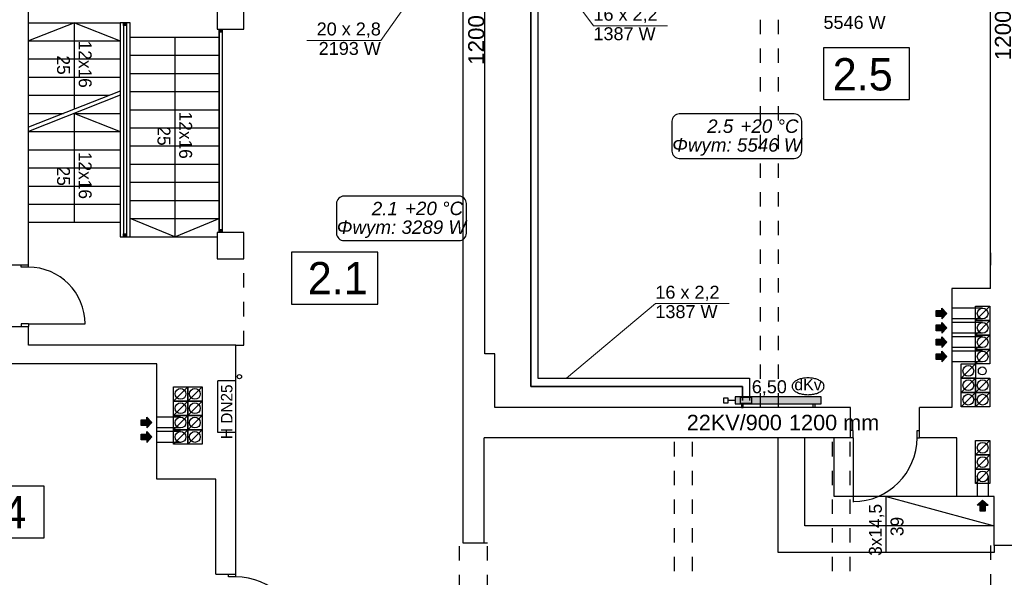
# Model space of a CAD drawing. Header units: millimetres. Extents: x 45180 to 119519, y 31297 to 302414.
# Tile 48 of 97: x 65338 to 79062, y 195185 to 202952. Entities that reach past the tile are written whole.
import ezdxf
from ezdxf.lldxf.tags import DXFTag

# ---------------------------------------------------------------- set-up
doc = ezdxf.new("R2010")
doc.units = ezdxf.units.MM
doc.header["$MEASUREMENT"] = 0
doc.linetypes.add('Przerywana', pattern=[400, 200, -200])
for name, color, linetype in [('#podkład', 252, 'Continuous'), ('IS_Armatura_podłączeniowa_grz._dolnozas.', 7, 'SOLID'), ('IS_Armatura_Therm', 7, 'SOLID'), ('IS_Grafika', 7, 'SOLID'), ('IS_Grzejniki_Plan_rzut', 7, 'SOLID'), ('IS_Opisy_działek_Therm', 7, 'SOLID'), ('IS_Text_Armatury_Therm', 7, 'Continuous'), ('IS_Text_Konstrukcji', 7, 'Continuous'), ('IS_Text_Odbiornikow_Therm', 7, 'Continuous')]:
    doc.layers.add(name, color=color, linetype=linetype)
doc.layers.add('IS_Powrót', color=5, linetype='DASHDOT', lineweight=35)
doc.layers.add('IS_Zasilanie', color=1, linetype='SOLID', lineweight=30)
doc.styles.add('GENERATED_STYLE_4', font='txt')
doc.styles.add('GENERATED_STYLE_5', font='txt')
doc.styles.get("Standard").update_dxf_attribs({"font": 'arial.ttf', "bigfont": 'BIGFONT.SHX'})
tags = doc.linetypes.add('DASHDOT', pattern=[20, 10, -5, 0, -5]).pattern_tags.tags
tags[10:11] = [DXFTag(74, 4), DXFTag(75, 0), DXFTag(340, '0'), DXFTag(46, 0.0), DXFTag(50, 0.0), DXFTag(44, 0.0), DXFTag(45, 0.0)]
tags[8:9] = [DXFTag(74, 4), DXFTag(75, 0), DXFTag(340, '0'), DXFTag(46, 0.0), DXFTag(50, 0.0), DXFTag(44, 0.0), DXFTag(45, 0.0)]
tags[6:7] = [DXFTag(74, 4), DXFTag(75, 0), DXFTag(340, '0'), DXFTag(46, 0.0), DXFTag(50, 0.0), DXFTag(44, 0.0), DXFTag(45, 0.0)]
tags[4:5] = [DXFTag(74, 4), DXFTag(75, 0), DXFTag(340, '0'), DXFTag(46, 0.0), DXFTag(50, 0.0), DXFTag(44, 0.0), DXFTag(45, 0.0)]
tags = doc.linetypes.add('SOLID', pattern=[10, 10, 0]).pattern_tags.tags
tags[6:7] = [DXFTag(74, 4), DXFTag(75, 0), DXFTag(340, '0'), DXFTag(46, 0.0), DXFTag(50, 0.0), DXFTag(44, 0.0), DXFTag(45, 0.0)]
tags[4:5] = [DXFTag(74, 4), DXFTag(75, 0), DXFTag(340, '0'), DXFTag(46, 0.0), DXFTag(50, 0.0), DXFTag(44, 0.0), DXFTag(45, 0.0)]

msp = doc.modelspace()

# ---------------------------------------------------------------- hatches: boundary and pattern name
at = {"layer": 'IS_Grzejniki_Plan_rzut', "ltscale": 10}
msp.add_hatch(color=251, dxfattribs=at).paths.add_polyline_path([(75311, 197600), (76511, 197600), (76511, 197700), (75311, 197700)])

# ---------------------------------------------------------------- linework, layer by layer
at = {"layer": '#podkład', "linetype": 'Continuous'}
for p, q in [((71820, 198300), (71820, 205150)), ((78870, 199210), (78870, 205150)), ((65460, 199540), (65460, 204690)), ((71520, 195660), (71520, 204690)), ((68090, 203210), (68090, 202820)), ((68460, 202820), (68460, 203210)), ((65460, 202910), (66740, 202910)), ((66100, 202910), (65460, 202657)), ((66100, 202910), (66740, 202657)), ((66100, 201706), (66100, 202910)), ((66740, 202910), (66740, 200130)), ((66880, 202910), (66740, 202910)), ((66785, 202870), (66785, 202910)), ((66785, 202910), (66825, 202910)), ((66825, 202870), (66785, 202910)), ((66825, 202910), (66785, 202870)), ((66825, 202870), (66785, 202870)), ((66785, 202870), (66785, 199970)), ((66825, 202910), (66825, 202870)), ((66825, 202870), (66825, 199970)), ((66880, 202710), (66880, 202910)), ((66880, 202710), (68120, 202710)), ((66880, 199930), (66880, 202710)), ((67500, 202710), (67500, 199930)), ((68090, 202820), (68460, 202820)), ((68120, 202780), (68120, 202820)), ((68120, 202820), (68160, 202820)), ((68160, 202780), (68120, 202820)), ((68160, 202820), (68120, 202780)), ((68120, 199990), (68120, 202820)), ((68160, 202780), (68120, 202780)), ((68120, 202780), (68120, 200030)), ((68160, 202820), (68160, 202780)), ((68160, 202780), (68160, 200030)), ((65460, 202657), (66740, 202657)), ((66880, 202457), (68120, 202457)), ((77742, 202560), (76542, 202560)), ((76542, 202560), (76542, 201840)), ((77742, 201840), (77742, 202560)), ((65460, 202405), (66740, 202405)), ((65460, 202152), (66740, 202152)), ((66880, 202205), (68120, 202205)), ((66740, 201959), (65460, 201454)), ((65460, 201899), (66588, 201899)), ((66740, 201899), (65460, 201394)), ((66880, 201952), (68120, 201952)), ((76542, 201840), (77742, 201840)), ((65460, 201646), (65948, 201646)), ((66100, 200130), (66100, 201646)), ((66100, 201646), (66740, 201394)), ((66100, 201646), (66740, 201646)), ((66880, 201699), (68120, 201699)), ((65460, 201394), (66740, 201394)), ((66880, 201446), (68120, 201446)), ((66880, 201194), (68120, 201194)), ((65460, 201141), (66740, 201141)), ((66880, 200941), (68120, 200941)), ((65460, 200888), (66740, 200888)), ((66880, 200688), (68120, 200688)), ((65460, 200635), (66740, 200635)), ((65460, 200383), (66740, 200383)), ((66880, 200435), (68120, 200435)), ((65460, 200130), (66740, 200130)), ((66740, 200200), (66740, 199930)), ((66880, 200183), (68120, 200183)), ((67500, 199930), (66880, 200183)), ((67500, 199930), (68120, 200183)), ((66785, 199930), (66785, 199970)), ((66785, 199970), (66825, 199970)), ((66825, 199930), (66785, 199970)), ((66825, 199970), (66785, 199930)), ((66825, 199970), (66825, 199930)), ((68460, 199990), (68090, 199990)), ((68090, 199990), (68090, 199620)), ((68120, 199990), (68120, 200030)), ((68120, 200030), (68160, 200030)), ((68160, 199990), (68120, 200030)), ((68160, 200030), (68120, 199990)), ((68160, 199990), (68120, 199990)), ((68160, 200030), (68160, 199990)), ((68460, 199620), (68460, 199990)), ((66740, 199930), (66880, 199930)), ((66825, 199930), (66785, 199930)), ((66880, 199930), (68090, 199930)), ((78870, 199350), (78870, 199890)), ((69128, 199712), (69128, 198992)), ((70328, 199712), (69128, 199712)), ((70328, 198992), (70328, 199712)), ((78870, 199705), (78870, 199535)), ((68090, 199620), (68460, 199620)), ((65180, 199540), (65460, 199540)), ((65360, 199505), (65360, 199540)), ((65460, 199505), (65360, 199505)), ((65460, 199505), (65460, 199540)), ((78870, 199210), (78330, 199210)), ((78330, 199210), (78330, 197550)), ((69128, 198992), (70328, 198992)), ((78110, 198820), (78110, 198900)), ((78110, 198900), (78190, 198900)), ((78260, 198860), (78190, 198935)), ((78190, 198900), (78190, 198935)), ((78260, 198860), (78190, 198785)), ((78760, 198935), (78330, 198935)), ((78660, 198760), (78860, 198960)), ((78660, 198960), (78860, 198960)), ((78660, 198760), (78660, 198960)), ((78860, 198960), (78860, 198760)), ((78190, 198820), (78110, 198820)), ((78190, 198820), (78190, 198785)), ((78260, 198660), (78190, 198735)), ((78190, 198700), (78190, 198735)), ((78760, 198785), (78330, 198785)), ((78760, 198735), (78330, 198735)), ((78660, 198560), (78860, 198760)), ((78660, 198760), (78860, 198760)), ((78660, 198560), (78660, 198760)), ((78860, 198760), (78660, 198760)), ((78860, 198760), (78860, 198560)), ((65180, 198680), (65460, 198680)), ((65460, 198715), (65360, 198715)), ((65360, 198715), (65360, 198680)), ((65460, 198715), (66250, 198715)), ((65460, 198715), (65460, 198680)), ((65460, 198420), (65460, 198680)), ((78110, 198620), (78110, 198700)), ((78110, 198700), (78190, 198700)), ((78190, 198620), (78110, 198620)), ((78260, 198660), (78190, 198585)), ((78190, 198620), (78190, 198585)), ((78760, 198585), (78330, 198585)), ((78110, 198420), (78110, 198500)), ((78110, 198500), (78190, 198500)), ((78260, 198460), (78190, 198535)), ((78190, 198500), (78190, 198535)), ((78260, 198460), (78190, 198385)), ((78760, 198535), (78330, 198535)), ((78660, 198360), (78660, 198560)), ((78860, 198560), (78660, 198560)), ((78660, 198360), (78860, 198560)), ((78660, 198560), (78860, 198560)), ((78860, 198560), (78860, 198360)), ((68350, 198420), (65460, 198420)), ((68350, 195230), (68350, 198420)), ((78190, 198420), (78110, 198420)), ((78190, 198420), (78190, 198385)), ((78260, 198260), (78190, 198335)), ((78190, 198300), (78190, 198335)), ((78760, 198385), (78330, 198385)), ((78760, 198335), (78330, 198335)), ((78860, 198360), (78660, 198360)), ((78660, 198160), (78860, 198360)), ((78660, 198360), (78860, 198360)), ((78660, 198160), (78660, 198360)), ((78860, 198360), (78860, 198160)), ((71960, 198300), (71820, 198300)), ((71960, 197550), (71960, 198300)), ((78110, 198220), (78110, 198300)), ((78110, 198300), (78190, 198300)), ((78190, 198220), (78110, 198220)), ((78260, 198260), (78190, 198185)), ((78190, 198220), (78190, 198185)), ((78760, 198185), (78330, 198185)), ((67250, 198160), (62750, 198160)), ((67250, 196550), (67250, 198160)), ((78460, 197960), (78460, 198160)), ((78460, 198160), (78660, 198160)), ((78460, 197960), (78660, 198160)), ((78660, 198160), (78660, 197960)), ((78860, 198160), (78660, 198160)), ((68350, 197920), (68100, 197920)), ((68100, 197200), (68100, 197920)), ((68350, 197200), (68350, 197920)), ((78460, 197760), (78460, 197960)), ((78460, 197960), (78660, 197960)), ((78460, 197760), (78660, 197960)), ((78660, 197960), (78460, 197960)), ((78660, 197760), (78660, 197960)), ((78660, 197960), (78860, 197960)), ((78660, 197760), (78860, 197960)), ((78660, 197960), (78660, 197760)), ((78860, 197960), (78860, 197760)), ((67480, 197640), (67480, 197840)), ((67480, 197840), (67680, 197840)), ((67480, 197640), (67680, 197840)), ((67680, 197840), (67680, 197640)), ((67680, 197640), (67680, 197840)), ((67680, 197840), (67880, 197840)), ((67680, 197640), (67880, 197840)), ((67880, 197840), (67880, 197640)), ((78460, 197560), (78460, 197760)), ((78460, 197760), (78660, 197760)), ((78460, 197560), (78660, 197760)), ((78660, 197760), (78460, 197760)), ((78660, 197560), (78660, 197760)), ((78660, 197760), (78860, 197760)), ((78660, 197560), (78860, 197760)), ((78860, 197760), (78660, 197760)), ((78660, 197760), (78660, 197560)), ((78860, 197760), (78860, 197560)), ((67480, 197440), (67480, 197640)), ((67480, 197640), (67680, 197640)), ((67480, 197440), (67680, 197640)), ((67680, 197640), (67480, 197640)), ((67680, 197640), (67680, 197440)), ((67680, 197440), (67680, 197640)), ((67680, 197640), (67880, 197640)), ((67680, 197440), (67880, 197640)), ((67880, 197640), (67680, 197640)), ((67880, 197640), (67880, 197440)), ((76920, 197550), (71960, 197550)), ((76920, 197130), (76920, 197550)), ((78330, 197550), (77880, 197550)), ((77880, 197130), (77880, 197550)), ((78660, 197560), (78460, 197560)), ((78860, 197560), (78660, 197560)), ((67030, 197300), (67030, 197380)), ((67030, 197380), (67110, 197380)), ((67180, 197340), (67110, 197415)), ((67110, 197380), (67110, 197415)), ((67580, 197415), (67250, 197415)), ((67680, 197440), (67480, 197440)), ((67480, 197240), (67480, 197440)), ((67480, 197440), (67680, 197440)), ((67480, 197240), (67680, 197440)), ((67680, 197440), (67680, 197240)), ((67880, 197440), (67680, 197440)), ((67680, 197240), (67680, 197440)), ((67680, 197440), (67880, 197440)), ((67680, 197240), (67880, 197440)), ((67880, 197440), (67880, 197240)), ((67110, 197300), (67030, 197300)), ((67180, 197340), (67110, 197265)), ((67110, 197300), (67110, 197265)), ((67180, 197140), (67110, 197215)), ((67110, 197180), (67110, 197215)), ((67580, 197265), (67250, 197265)), ((67580, 197215), (67250, 197215)), ((67480, 197040), (67480, 197240)), ((67480, 197240), (67680, 197240)), ((67480, 197040), (67680, 197240)), ((67680, 197240), (67480, 197240)), ((67680, 197240), (67680, 197040)), ((67680, 197040), (67680, 197240)), ((67680, 197240), (67880, 197240)), ((67680, 197040), (67880, 197240)), ((67880, 197240), (67680, 197240)), ((67880, 197240), (67880, 197040)), ((76955, 197230), (76920, 197230)), ((76955, 197130), (76955, 197230)), ((77845, 197130), (77845, 197230)), ((77845, 197230), (77880, 197230)), ((67030, 197100), (67030, 197180)), ((67030, 197180), (67110, 197180)), ((67110, 197100), (67030, 197100)), ((67180, 197140), (67110, 197065)), ((67110, 197100), (67110, 197065)), ((68350, 197200), (68100, 197200)), ((71810, 195660), (71810, 197130)), ((76920, 197130), (71810, 197130)), ((75910, 195530), (75910, 197130)), ((76280, 195900), (76280, 197130)), ((76690, 196310), (76690, 197130)), ((76955, 197130), (76920, 197130)), ((76955, 197130), (76955, 196230)), ((77845, 197130), (77880, 197130)), ((78400, 197130), (77880, 197130)), ((78400, 196310), (78400, 197130)), ((78660, 196890), (78660, 197090)), ((78660, 197090), (78860, 197090)), ((78660, 196890), (78860, 197090)), ((78860, 197090), (78860, 196890)), ((67580, 197065), (67250, 197065)), ((67680, 197040), (67480, 197040)), ((67880, 197040), (67680, 197040)), ((78860, 196890), (78660, 196890)), ((78660, 196690), (78660, 196890)), ((78660, 196890), (78860, 196890)), ((78660, 196690), (78860, 196890)), ((78860, 196890), (78860, 196690)), ((78860, 196690), (78660, 196690)), ((78660, 196490), (78660, 196690)), ((78660, 196690), (78860, 196690)), ((78660, 196490), (78860, 196690)), ((78860, 196690), (78860, 196490)), ((68070, 196550), (67250, 196550)), ((68070, 195230), (68070, 196550)), ((78685, 196590), (78685, 196310)), ((78835, 196590), (78835, 196310)), ((65677, 196453), (64477, 196453)), ((65677, 195733), (65677, 196453)), ((78860, 196490), (78660, 196490)), ((78400, 196310), (76690, 196310)), ((77415, 195530), (77415, 196310)), ((77415, 196310), (78920, 195900)), ((78920, 196310), (78400, 196310)), ((78760, 196260), (78685, 196190)), ((78760, 196260), (78835, 196190)), ((78920, 195630), (78920, 196310)), ((78720, 196190), (78685, 196190)), ((78720, 196190), (78720, 196110)), ((78800, 196110), (78800, 196190)), ((78800, 196190), (78835, 196190)), ((78720, 196110), (78800, 196110)), ((78920, 195900), (76280, 195900)), ((64477, 195733), (65677, 195733)), ((71810, 195660), (71520, 195660)), ((79220, 195630), (78920, 195630)), ((78920, 195630), (78920, 195530)), ((78920, 195530), (75910, 195530)), ((68070, 195230), (68350, 195230)), ((68250, 195190), (68250, 195230)), ((68350, 195190), (68250, 195190)), ((68350, 195190), (68350, 195230))]:
    msp.add_line(p, q, dxfattribs=at)
at = {"layer": '#podkład', "linetype": 'Przerywana'}
for p, q in [((75665, 197550), (75665, 205150)), ((75915, 197550), (75915, 205150)), ((68460, 198420), (68460, 199620)), ((68350, 198420), (68460, 198420)), ((74465, 191270), (74465, 197130)), ((74715, 191270), (74715, 197130)), ((76665, 191270), (76665, 197130)), ((76915, 191270), (76915, 197130)), ((71470, 192220), (71470, 195660)), ((71860, 195660), (71470, 195660)), ((71860, 192220), (71860, 195660)), ((78875, 192230), (78875, 195630)), ((79265, 195630), (78875, 195630))]:
    msp.add_line(p, q, dxfattribs=at)
at = {"layer": '#podkład', "linetype": 'Continuous'}
for centre, radius in [((78760, 198860), 75), ((78760, 198660), 75), ((78760, 198460), 75), ((78760, 198260), 75), ((78560, 198060), 75), ((78755, 198060), 55), ((68400, 197980), 30), ((78560, 197860), 75), ((78760, 197860), 75), ((67580, 197740), 75), ((67780, 197740), 75), ((78560, 197660), 75), ((78760, 197660), 75), ((67580, 197540), 75), ((67780, 197540), 75), ((67580, 197340), 75), ((67780, 197340), 75), ((67580, 197140), 75), ((67780, 197140), 75), ((78760, 196990), 75), ((78760, 196790), 75), ((78760, 196590), 75)]:
    msp.add_circle(centre, radius, dxfattribs=at)
for centre, radius, start, end in [((65460, 198715), 790, 0, 90), ((76955, 197130), 890, 270, 0), ((68350, 194300), 890, 0, 90)]:
    msp.add_arc(centre, radius, start, end, dxfattribs=at)
at = {"layer": '#podkład', "linetype": 'Continuous', "extrusion": (0, 0, -1)}
for points in [[(-78190, 198820), (-78110, 198900), (-78110, 198820)], [(-78110, 198900), (-78190, 198820), (-78190, 198900)], [(-78190, 198900), (-78260, 198860), (-78190, 198935)], [(-78190, 198820), (-78260, 198860), (-78190, 198900)], [(-78260, 198860), (-78190, 198820), (-78190, 198785)], [(-78190, 198700), (-78260, 198660), (-78190, 198735)], [(-78190, 198620), (-78110, 198700), (-78110, 198620)], [(-78110, 198700), (-78190, 198620), (-78190, 198700)], [(-78190, 198620), (-78260, 198660), (-78190, 198700)], [(-78260, 198660), (-78190, 198620), (-78190, 198585)], [(-78190, 198420), (-78110, 198500), (-78110, 198420)], [(-78110, 198500), (-78190, 198420), (-78190, 198500)], [(-78190, 198500), (-78260, 198460), (-78190, 198535)], [(-78190, 198420), (-78260, 198460), (-78190, 198500)], [(-78260, 198460), (-78190, 198420), (-78190, 198385)], [(-78190, 198300), (-78260, 198260), (-78190, 198335)], [(-78190, 198220), (-78110, 198300), (-78110, 198220)], [(-78110, 198300), (-78190, 198220), (-78190, 198300)], [(-78190, 198220), (-78260, 198260), (-78190, 198300)], [(-78260, 198260), (-78190, 198220), (-78190, 198185)], [(-67110, 197300), (-67030, 197380), (-67030, 197300)], [(-67030, 197380), (-67110, 197300), (-67110, 197380)], [(-67110, 197380), (-67180, 197340), (-67110, 197415)], [(-67110, 197300), (-67180, 197340), (-67110, 197380)], [(-67180, 197340), (-67110, 197300), (-67110, 197265)], [(-67110, 197180), (-67180, 197140), (-67110, 197215)], [(-67110, 197100), (-67030, 197180), (-67030, 197100)], [(-67030, 197180), (-67110, 197100), (-67110, 197180)], [(-67110, 197100), (-67180, 197140), (-67110, 197180)], [(-67180, 197140), (-67110, 197100), (-67110, 197065)], [(-78760, 196260), (-78685, 196190), (-78720, 196190)], [(-78720, 196190), (-78800, 196110), (-78760, 196260)], [(-78760, 196260), (-78800, 196110), (-78800, 196190)], [(-78760, 196260), (-78800, 196190), (-78835, 196190)], [(-78800, 196110), (-78720, 196190), (-78720, 196110)]]:
    msp.add_solid(points, dxfattribs=at)
at = {"layer": 'IS_Armatura_podłączeniowa_grz._dolnozas.', "ltscale": 10}
for p, q in [((75541, 197690), (75381, 197690)), ((75381, 197690), (75381, 197610)), ((75541, 197610), (75541, 197690)), ((75381, 197610), (75541, 197610)), ((75381, 197610), (75381, 197610))]:
    msp.add_line(p, q, dxfattribs=at)
at = {"layer": 'IS_Armatura_Therm', "ltscale": 10}
for p, q in [((75213, 197682), (75148, 197682)), ((75148, 197682), (75148, 197617)), ((75213, 197617), (75213, 197682)), ((75311, 197650), (75213, 197650)), ((75148, 197617), (75213, 197617))]:
    msp.add_line(p, q, dxfattribs=at)
at = {"layer": 'IS_Grafika', "ltscale": 10}
for points, knots in [([(76326, 197962), (76315, 197962), (76293, 197961), (76262, 197958), (76232, 197952), (76205, 197944), (76180, 197934), (76158, 197923), (76139, 197910), (76123, 197896), (76112, 197880), (76104, 197863), (76103, 197851), (76103, 197846)], [0, 0, 0, 0, 33.024043, 64.733497, 94.961552, 123.540383, 150.314771, 175.16102, 198.015155, 218.916387, 238.072713, 255.947572, 273.334314, 273.334314, 273.334314, 273.334314]), ([(76549, 197846), (76549, 197851), (76548, 197863), (76540, 197880), (76529, 197896), (76513, 197910), (76494, 197923), (76472, 197934), (76447, 197944), (76420, 197952), (76390, 197958), (76358, 197961), (76337, 197962), (76326, 197962)], [0, 0, 0, 0, 17.386742, 35.2616, 54.417927, 75.319159, 98.173293, 123.019543, 149.793931, 178.372762, 208.600817, 240.310271, 273.334314, 273.334314, 273.334314, 273.334314]), ([(76103, 197846), (76103, 197840), (76104, 197828), (76112, 197811), (76123, 197796), (76139, 197781), (76158, 197768), (76180, 197757), (76205, 197747), (76232, 197739), (76262, 197734), (76293, 197730), (76315, 197729), (76326, 197729)], [0, 0, 0, 0, 17.386742, 35.2616, 54.417927, 75.319159, 98.173293, 123.019543, 149.793931, 178.372762, 208.600817, 240.310271, 273.334314, 273.334314, 273.334314, 273.334314]), ([(76326, 197729), (76337, 197729), (76358, 197730), (76390, 197734), (76420, 197739), (76447, 197747), (76472, 197757), (76494, 197768), (76513, 197781), (76529, 197796), (76540, 197811), (76548, 197828), (76549, 197840), (76549, 197846)], [0, 0, 0, 0, 33.024043, 64.733497, 94.961552, 123.540383, 150.314771, 175.16102, 198.015155, 218.916387, 238.072713, 255.947572, 273.334314, 273.334314, 273.334314, 273.334314])]:
    msp.add_open_spline(points, degree=3, knots=knots, dxfattribs=at)
at = {"layer": 'IS_Grzejniki_Plan_rzut', "ltscale": 10}
for p, q in [((76511, 197700), (75311, 197700)), ((75311, 197700), (75311, 197600)), ((76511, 197600), (76511, 197700)), ((75311, 197600), (76511, 197600)), ((75311, 197600), (75311, 197600)), ((75398, 197600), (75398, 197550)), ((75398, 197550), (75423, 197550)), ((75423, 197550), (75423, 197600)), ((76398, 197550), (76398, 197600)), ((76423, 197550), (76398, 197550)), ((76423, 197600), (76423, 197550))]:
    msp.add_line(p, q, dxfattribs=at)
at = {"layer": 'IS_Opisy_działek_Therm', "lineweight": 5, "ltscale": 10}
for p, q in [((72362, 204172), (73335, 202869)), ((71186, 203812), (70372, 202664)), ((73335, 202869), (74365, 202869)), ((70372, 202664), (69342, 202664)), ((72961, 197961), (74198, 198997)), ((74198, 198997), (75228, 198997))]:
    msp.add_line(p, q, dxfattribs=at)
at = {"layer": 'IS_Powrót', "ltscale": 10}
for p, q in [((72461, 204272), (72461, 197845)), ((72461, 197845), (75411, 197845)), ((75411, 197845), (75411, 197650))]:
    msp.add_line(p, q, dxfattribs=at)
at = {"layer": 'IS_Text_Konstrukcji', "linetype": 'SOLID', "ltscale": 10}
for points in [[(74532, 201020), (76135, 201020, 0.414214), (76239, 201123), (76239, 201537, 0.414214), (76135, 201640), (74532, 201640, 0.414214), (74429, 201537), (74429, 201123, 0.414214), (74532, 201020)], [(69857, 199875), (71461, 199875, 0.414214), (71564, 199978), (71564, 200392, 0.414214), (71461, 200495), (69857, 200495, 0.414214), (69754, 200392), (69754, 199978, 0.414214), (69857, 199875)]]:
    msp.add_lwpolyline(points, format="xyb", dxfattribs=at)
at = {"layer": 'IS_Zasilanie', "ltscale": 10}
for p, q in [((72561, 204172), (72561, 197961)), ((72561, 197961), (75511, 197961)), ((75511, 197961), (75511, 197650))]:
    msp.add_line(p, q, dxfattribs=at)

# ---------------------------------------------------------------- texts
at = {"layer": '#podkład', "linetype": 'Continuous', "style": 'GENERATED_STYLE_5'}
for s, height, rotation, p in [('12x16', 180, 270, (66161, 202660)), ('25', 180, 270, (65859, 202454)), ('12x16', 180, 270, (67561, 201671)), ('25', 180, 270, (67259, 201466)), ('12x16', 180, 270, (66161, 201111)), ('25', 180, 270, (65859, 200906)), ('H DN25', 160, 90, (68303, 197110)), ('3x14,5', 180, 90, (77354, 195484)), ('39', 180, 90, (77656, 195759))]:
    msp.add_text(s, height=height, rotation=rotation, dxfattribs=at).set_placement(p)
at = {"layer": '#podkład', "linetype": 'Continuous', "style": 'GENERATED_STYLE_4'}
for s, p in [('2.5', (76670, 201967)), ('2.1', (69353, 199127)), ('2.4', (64595, 195868))]:
    msp.add_text(s, height=450, dxfattribs=at).set_placement(p)
at = {"layer": 'IS_Grafika', "ltscale": 10, "insert": (76326, 197949), "char_height": 158.4, "attachment_point": 2}
msp.add_mtext('\\fArial|b0|i0;dKv', dxfattribs=at)
at = {"layer": 'IS_Opisy_działek_Therm', "ltscale": 10, "char_height": 180}
for s, insert, attachment_point in [('\\fArial|b0|i0;16 x 2,2', (73335, 202905), 7), ('\\fArial|b0|i0;5546 W', (77408, 203005), 3), ('\\fArial|b0|i0;20 x 2,8', (70372, 202700), 9), ('\\fArial|b0|i0;1387 W', (73335, 202847), 1), ('\\fArial|b0|i0;2193 W', (70372, 202642), 3), ('\\fArial|b0|i0;16 x 2,2', (74198, 199033), 7), ('\\fArial|b0|i0;1387 W', (74198, 198976), 1)]:
    msp.add_mtext(s, dxfattribs=dict(at, insert=insert, attachment_point=attachment_point))
at = {"layer": 'IS_Text_Armatury_Therm', "linetype": 'SOLID', "ltscale": 10, "insert": (76031, 197716), "char_height": 180, "attachment_point": 9}
msp.add_mtext('\\fArial|b0|i0;6,50  ', dxfattribs=at)
at = {"layer": 'IS_Text_Konstrukcji', "linetype": 'SOLID', "ltscale": 10, "char_height": 187.2}
for s, insert, attachment_point in [('\\fArial|b0|i1;2.5', (75284, 201373), 9), ('\\fArial|b0|i1;+20 °C', (75384, 201373), 7), ('\\fArial|b0|i1;Φwym: 5546 W', (75334, 201301), 2), ('\\fArial|b0|i1;2.1', (70609, 200228), 9), ('\\fArial|b0|i1;+20 °C', (70709, 200228), 7), ('\\fArial|b0|i1;Φwym: 3289 W', (70659, 200156), 2)]:
    msp.add_mtext(s, dxfattribs=dict(at, insert=insert, attachment_point=attachment_point))
at = {"layer": 'IS_Text_Odbiornikow_Therm', "linetype": 'SOLID', "ltscale": 10, "char_height": 223.2, "attachment_point": 3, "rotation": 90}
for insert in [(78931, 203687), (71589, 203622)]:
    msp.add_mtext('\\fArial|b0|i0;1200 mm', dxfattribs=dict(at, insert=insert))
at = {"layer": 'IS_Text_Odbiornikow_Therm', "linetype": 'SOLID', "ltscale": 10, "char_height": 216}
for s, insert, attachment_point in [('\\fArial|b0|i0;22KV/900', (75961, 197230), 9), ('\\fArial|b0|i0;1200 mm', (76061, 197230), 7)]:
    msp.add_mtext(s, dxfattribs=dict(at, insert=insert, attachment_point=attachment_point))

doc.saveas('drawing.dxf')
